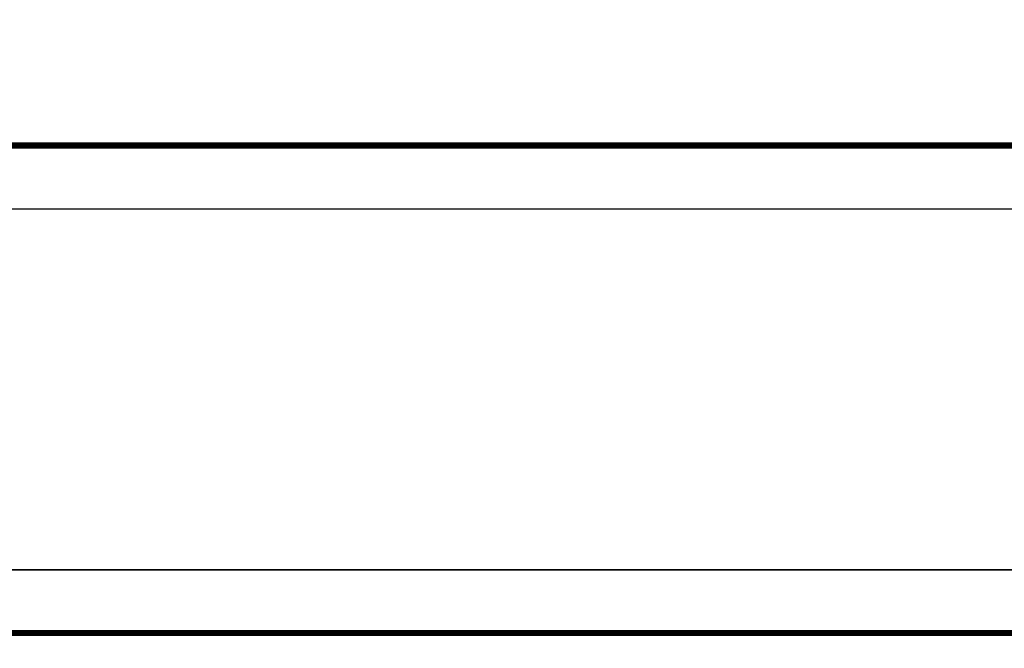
# Model space of a CAD drawing. Header units: inches. Extents: x 224620 to 3435104, y 247406 to 993300.
# Tile 84 of 110: x 304333 to 319920, y 701924 to 711865. Entities that reach past the tile are written whole.
import ezdxf

# ---------------------------------------------------------------- set-up
doc = ezdxf.new("R2010")
doc.units = ezdxf.units.IN
doc.header["$MEASUREMENT"] = 0
doc.layers.add('PUB_TITLE', color=4, linetype='Continuous')

# ---------------------------------------------------------------- blocks, each defined once
blk = doc.blocks.new('wrtgtg')
at = {"layer": 'PUB_TITLE'}
blk.add_line((-75296, 53559), (8804, 53559), dxfattribs=at)
blk.add_lwpolyline([(-75296, -5841), (8804, -5841), (8804, 53559), (-75296, 53559)], close=True, dxfattribs=at)
at = {"layer": 'PUB_TITLE', "const_width": 100}
blk.add_lwpolyline([(-72796, -4841), (7804, -4841), (7804, 52559), (-72796, 52559)], close=True, dxfattribs=at)

msp = doc.modelspace()

# ---------------------------------------------------------------- block references
for p in [(326104.7, 714715.8), (326104.7, 649607.2)]:
    msp.add_blockref('wrtgtg', p)

doc.saveas('drawing.dxf')
